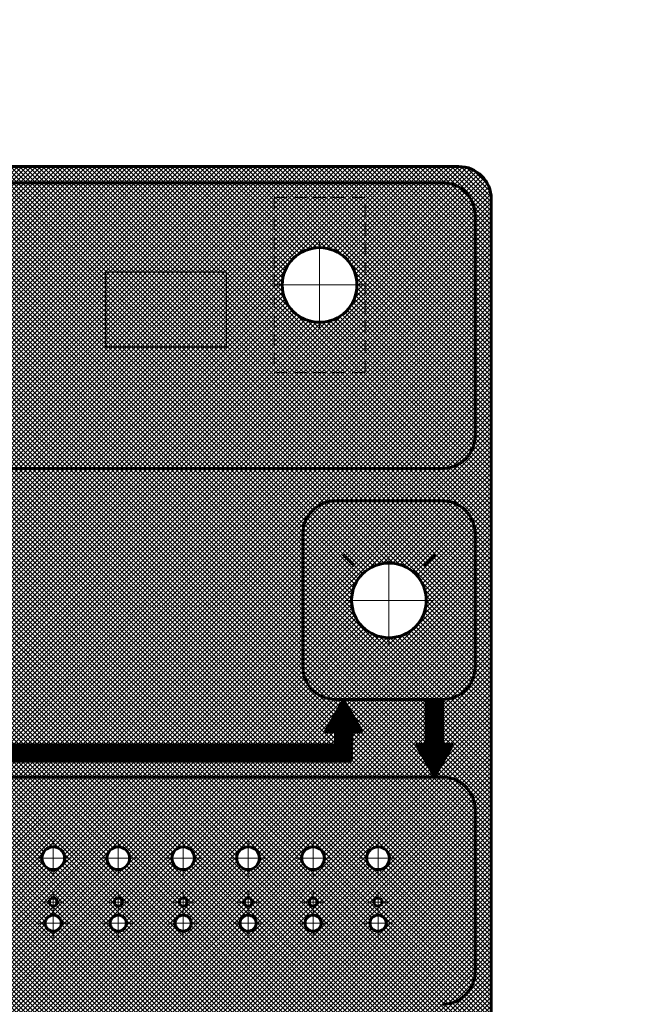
# Model space of a CAD drawing. Header units: millimetres. Extents: x 301 to 773, y -602 to -93.
# Tile 3 of 3: x 526 to 718, y -396 to -93. Entities that reach past the tile are written whole.
import ezdxf

# ---------------------------------------------------------------- set-up
doc = ezdxf.new("R2010")
doc.units = ezdxf.units.MM
for name, pattern in [('K5LT_AXLED', [19.5, 15, -1.5, 1.5, -1.5]), ('K5LT_BASIC', [0]), ('K5LT_DASHED', [6, 4, -2])]:
    doc.linetypes.add(name, pattern=pattern)
picture_1 = doc.add_image_def('image1.png', size_in_pixel=(1680, 1050))
pattern_1 = [(45, (0, 0), (-0.7071068, 0.7071068), []), (135, (0, 0), (-0.7071068, -0.7071068), [])]

# ---------------------------------------------------------------- blocks, each defined once
blk = doc.blocks.new('U1')
at = {"color": 7, "linetype": 'K5LT_DASHED', "lineweight": 18}
for p, q in [((632.03, -147.68), (604.03, -147.68)), ((604.03, -147.68), (604.03, -201.68)), ((632.03, -201.68), (632.03, -147.68)), ((604.03, -201.68), (632.03, -201.68))]:
    blk.add_line(p, q, dxfattribs=at)
blk = doc.blocks.new('U7')
at = {"color": 30, "linetype": 'K5LT_AXLED', "lineweight": 18, "true_color": 0xff8000}
for q in [(618.03, -161.18), (604.53, -174.68), (631.53, -174.68), (618.03, -188.18)]:
    blk.add_line((618.03, -174.68), q, dxfattribs=at)
blk = doc.blocks.new('U8')
at = {"color": 30, "linetype": 'K5LT_AXLED', "lineweight": 18, "true_color": 0xff8000}
for q in [(639.38, -258.33), (625.88, -271.83), (652.88, -271.83), (639.38, -285.33)]:
    blk.add_line((639.38, -271.83), q, dxfattribs=at)
blk = doc.blocks.new('U11')
at = {"color": 30, "linetype": 'K5LT_AXLED', "lineweight": 18, "true_color": 0xff8000}
for q in [(636.03, -345.77), (630.53, -351.27), (641.53, -351.27), (636.03, -356.77)]:
    blk.add_line((636.03, -351.27), q, dxfattribs=at)
blk = doc.blocks.new('U12')
at = {"color": 30, "linetype": 'K5LT_AXLED', "lineweight": 18, "true_color": 0xff8000}
for q in [(616.03, -345.77), (610.53, -351.27), (621.53, -351.27), (616.03, -356.77)]:
    blk.add_line((616.03, -351.27), q, dxfattribs=at)
blk = doc.blocks.new('U13')
at = {"color": 30, "linetype": 'K5LT_AXLED', "lineweight": 18, "true_color": 0xff8000}
for q in [(596.03, -345.77), (590.53, -351.27), (601.53, -351.27), (596.03, -356.77)]:
    blk.add_line((596.03, -351.27), q, dxfattribs=at)
blk = doc.blocks.new('U14')
at = {"color": 30, "linetype": 'K5LT_AXLED', "lineweight": 18, "true_color": 0xff8000}
for q in [(576.03, -345.77), (570.53, -351.27), (581.53, -351.27), (576.03, -356.77)]:
    blk.add_line((576.03, -351.27), q, dxfattribs=at)
blk = doc.blocks.new('U15')
at = {"color": 30, "linetype": 'K5LT_AXLED', "lineweight": 18, "true_color": 0xff8000}
for q in [(556.03, -345.77), (550.53, -351.27), (561.53, -351.27), (556.03, -356.77)]:
    blk.add_line((556.03, -351.27), q, dxfattribs=at)
blk = doc.blocks.new('U16')
at = {"color": 30, "linetype": 'K5LT_AXLED', "lineweight": 18, "true_color": 0xff8000}
for q in [(536.03, -345.77), (530.53, -351.27), (541.53, -351.27), (536.03, -356.77)]:
    blk.add_line((536.03, -351.27), q, dxfattribs=at)
blk = doc.blocks.new('U47')
at = {"color": 30, "linetype": 'K5LT_AXLED', "lineweight": 18, "true_color": 0xff8000}
for q in [(536.03, -361.52), (532.78, -364.77), (539.28, -364.77), (536.03, -368.02)]:
    blk.add_line((536.03, -364.77), q, dxfattribs=at)
blk = doc.blocks.new('U48')
at = {"color": 30, "linetype": 'K5LT_AXLED', "lineweight": 18, "true_color": 0xff8000}
for q in [(536.03, -366.77), (531.53, -371.27), (540.53, -371.27), (536.03, -375.77)]:
    blk.add_line((536.03, -371.27), q, dxfattribs=at)
blk = doc.blocks.new('U49')
at = {"color": 30, "linetype": 'K5LT_AXLED', "lineweight": 18, "true_color": 0xff8000}
for q in [(556.03, -361.52), (552.78, -364.77), (559.28, -364.77), (556.03, -368.02)]:
    blk.add_line((556.03, -364.77), q, dxfattribs=at)
blk = doc.blocks.new('U50')
at = {"color": 30, "linetype": 'K5LT_AXLED', "lineweight": 18, "true_color": 0xff8000}
for q in [(556.03, -366.77), (551.53, -371.27), (560.53, -371.27), (556.03, -375.77)]:
    blk.add_line((556.03, -371.27), q, dxfattribs=at)
blk = doc.blocks.new('U51')
at = {"color": 30, "linetype": 'K5LT_AXLED', "lineweight": 18, "true_color": 0xff8000}
for q in [(576.03, -361.52), (572.78, -364.77), (579.28, -364.77), (576.03, -368.02)]:
    blk.add_line((576.03, -364.77), q, dxfattribs=at)
blk = doc.blocks.new('U52')
at = {"color": 30, "linetype": 'K5LT_AXLED', "lineweight": 18, "true_color": 0xff8000}
for q in [(576.03, -366.77), (571.53, -371.27), (580.53, -371.27), (576.03, -375.77)]:
    blk.add_line((576.03, -371.27), q, dxfattribs=at)
blk = doc.blocks.new('U53')
at = {"color": 30, "linetype": 'K5LT_AXLED', "lineweight": 18, "true_color": 0xff8000}
for q in [(596.03, -361.52), (592.78, -364.77), (599.28, -364.77), (596.03, -368.02)]:
    blk.add_line((596.03, -364.77), q, dxfattribs=at)
blk = doc.blocks.new('U54')
at = {"color": 30, "linetype": 'K5LT_AXLED', "lineweight": 18, "true_color": 0xff8000}
for q in [(596.03, -366.77), (591.53, -371.27), (600.53, -371.27), (596.03, -375.77)]:
    blk.add_line((596.03, -371.27), q, dxfattribs=at)
blk = doc.blocks.new('U55')
at = {"color": 30, "linetype": 'K5LT_AXLED', "lineweight": 18, "true_color": 0xff8000}
for q in [(616.03, -361.52), (612.78, -364.77), (619.28, -364.77), (616.03, -368.02)]:
    blk.add_line((616.03, -364.77), q, dxfattribs=at)
blk = doc.blocks.new('U56')
at = {"color": 30, "linetype": 'K5LT_AXLED', "lineweight": 18, "true_color": 0xff8000}
for q in [(616.03, -366.77), (611.53, -371.27), (620.53, -371.27), (616.03, -375.77)]:
    blk.add_line((616.03, -371.27), q, dxfattribs=at)
blk = doc.blocks.new('U57')
at = {"color": 30, "linetype": 'K5LT_AXLED', "lineweight": 18, "true_color": 0xff8000}
for q in [(636.03, -361.52), (632.78, -364.77), (639.28, -364.77), (636.03, -368.02)]:
    blk.add_line((636.03, -364.77), q, dxfattribs=at)
blk = doc.blocks.new('U58')
at = {"color": 30, "linetype": 'K5LT_AXLED', "lineweight": 18, "true_color": 0xff8000}
for q in [(636.03, -366.77), (631.53, -371.27), (640.53, -371.27), (636.03, -375.77)]:
    blk.add_line((636.03, -371.27), q, dxfattribs=at)

msp = doc.modelspace()

# ---------------------------------------------------------------- hatches: boundary and pattern name
at = {"true_color": 0xd8d8d8}
h = msp.add_hatch(dxfattribs=at)
h.set_pattern_fill('', color=254, angle=45, style=0, pattern_type=0)
h.set_pattern_definition(pattern_1)
h.paths.add_polyline_path([(368.03, -226.18), (367.24, -230.09), (364.99, -233.37), (361.64, -235.51), (358.03, -236.18), (311.18, -236.18), (307.28, -236.98), (304, -239.23), (301.86, -242.58), (301.18, -246.18), (301.18, -542.18), (301.98, -546.09), (304.23, -549.37), (307.58, -551.51), (311.18, -552.18), (597.88, -552.18), (601.78, -552.98), (605.06, -555.23), (607.21, -558.58), (607.88, -562.18), (607.88, -592.11), (608.67, -596.01), (610.92, -599.3), (614.28, -601.44), (617.88, -602.11), (660.88, -602.11), (664.78, -601.32), (668.06, -599.07), (670.21, -595.72), (670.88, -592.11), (670.88, -148.18), (670.09, -144.28), (667.84, -141), (664.49, -138.86), (660.88, -138.18), (378.03, -138.18), (374.13, -138.98), (370.85, -141.23), (368.7, -144.58), (368.03, -148.18)])
h.paths.add_polyline_path([(454.53, -292.33), (454.53, -251.18), (455.32, -247.28), (457.57, -244), (460.93, -241.86), (464.53, -241.18), (507.53, -241.18), (511.43, -241.98), (514.71, -244.23), (516.86, -247.58), (517.53, -251.18), (517.53, -292.33), (516.74, -296.23), (514.49, -299.51), (511.14, -301.66), (507.53, -302.33), (464.53, -302.33), (460.63, -301.54), (457.35, -299.29), (455.2, -295.93)])
h.paths.add_polyline_path([(612.88, -477.36), (612.88, -474.86), (613.67, -470.96), (615.92, -467.68), (619.28, -465.54), (622.88, -464.86), (655.88, -464.86), (659.78, -465.66), (663.06, -467.91), (665.21, -471.26), (665.88, -474.86), (665.88, -587.11), (665.09, -591.01), (662.84, -594.3), (659.49, -596.44), (655.88, -597.11), (622.88, -597.11), (618.98, -596.32), (615.7, -594.07), (613.55, -590.72), (612.88, -587.11)])
h.paths.add_polyline_path([(318.68, -410.86), (542.18, -410.86), (546.08, -411.66), (549.37, -413.91), (551.51, -417.26), (552.18, -420.86), (552.18, -474.86), (602.88, -474.86), (602.88, -471.59), (612.88, -477.36), (602.88, -483.14), (602.88, -479.86), (552.18, -479.86), (552.18, -537.18), (551.39, -541.09), (549.14, -544.37), (545.79, -546.51), (542.18, -547.18), (316.18, -547.18), (312.28, -546.39), (309, -544.14), (306.86, -540.79), (306.18, -537.18), (306.18, -420.86), (306.98, -416.96), (309.23, -413.68), (312.58, -411.54), (316.18, -410.86)])
h.paths.add_polyline_path([(653.38, -326.27), (655.88, -326.27), (659.78, -327.06), (663.06, -329.31), (665.21, -332.66), (665.88, -336.27), (665.88, -346.27), (665.88, -386.27), (665.09, -390.17), (662.84, -393.45), (659.49, -395.59), (655.88, -396.27), (321.18, -396.27), (321.18, -400.86), (324.46, -400.86), (318.68, -410.86), (312.91, -400.86), (316.18, -400.86), (316.18, -396.27), (312.28, -395.48), (309, -393.22), (306.86, -389.87), (306.18, -386.27), (306.18, -346.27), (306.18, -336.27), (306.98, -332.37), (309.23, -329.08), (312.58, -326.94), (316.18, -326.27)])
h.paths.add_polyline_path([(625.42, -302.33), (622.88, -302.33), (618.98, -301.54), (615.7, -299.29), (613.55, -295.93), (612.88, -292.33), (612.88, -251.18), (613.67, -247.28), (615.92, -244), (619.28, -241.86), (622.88, -241.18), (655.88, -241.18), (659.78, -241.98), (663.06, -244.23), (665.21, -247.58), (665.88, -251.18), (665.88, -292.33), (665.09, -296.23), (662.84, -299.51), (659.49, -301.66), (655.88, -302.33), (655.88, -316.27), (659.15, -316.27), (653.38, -326.27), (647.61, -316.27), (650.88, -316.27), (650.88, -302.33)])
h.paths.add_polyline_path([(349.18, -316.33), (622.88, -316.33), (622.88, -312.33), (619.65, -312.33), (625.42, -302.33), (631.2, -312.33), (627.92, -312.33), (627.88, -321.33), (344.18, -321.33), (344.18, -302.33), (316.18, -302.33), (312.28, -301.54), (309, -299.29), (306.86, -295.93), (306.18, -292.33), (306.18, -251.18), (306.98, -247.28), (309.23, -244), (312.58, -241.86), (316.18, -241.18), (349.18, -241.18), (353.08, -241.98), (356.37, -244.23), (358.51, -247.58), (359.18, -251.18), (359.18, -253.68), (369.18, -247.91), (369.18, -251.18), (383.03, -251.18), (383.03, -231.18), (379.13, -230.39), (375.85, -228.14), (373.7, -224.79), (373.03, -221.18), (373.03, -153.18), (373.82, -149.28), (376.07, -146), (379.43, -143.86), (383.03, -143.18), (655.88, -143.18), (659.78, -143.98), (663.06, -146.23), (665.21, -149.58), (665.88, -153.18), (665.88, -221.18), (665.09, -225.09), (662.84, -228.37), (659.49, -230.51), (655.88, -231.18), (388.03, -231.18), (388.03, -256.18), (369.18, -256.18), (369.18, -259.46), (359.18, -253.68), (359.18, -292.33), (358.39, -296.23), (356.14, -299.51), (352.79, -301.66), (349.18, -302.33)])
at = {"true_color": 0xcccc00}
h = msp.add_hatch(dxfattribs=at)
h.set_pattern_fill('', color=52, angle=45, style=0, pattern_type=0)
h.set_pattern_definition(pattern_1)
h.paths.add_polyline_path([(655.88, -143.18), (383.03, -143.18), (379.13, -143.98), (375.85, -146.23), (373.7, -149.58), (373.03, -153.18), (373.03, -221.18), (373.82, -225.09), (376.07, -228.37), (379.43, -230.51), (383.03, -231.18), (655.88, -231.18), (659.78, -230.39), (663.06, -228.14), (665.21, -224.79), (665.88, -221.18), (665.88, -153.18), (665.09, -149.28), (662.84, -146), (659.49, -143.86)])
h.paths.add_polyline_path([(513.18, -169.18), (513.65, -168.05), (514.78, -167.58), (515.91, -168.05), (516.38, -169.18), (515.91, -170.32), (514.78, -170.78), (513.65, -170.32)])
h.paths.add_polyline_path([(506.78, -177.18), (506.78, -206.18), (425.28, -206.18), (425.28, -177.18)])
h.paths.add_polyline_path([(513.18, -214.18), (513.65, -213.05), (514.78, -212.58), (515.91, -213.05), (516.38, -214.18), (515.91, -215.32), (514.78, -215.78), (513.65, -215.32)])
h.paths.add_polyline_path([(629.53, -174.68), (628.74, -178.88), (626.47, -182.5), (623.03, -185.04), (618.91, -186.15), (614.67, -185.68), (610.89, -183.7), (608.09, -180.47), (606.67, -176.44), (606.81, -172.17), (608.5, -168.25), (611.51, -165.22), (615.41, -163.49), (619.68, -163.3), (623.72, -164.69), (626.97, -167.45), (628.99, -171.22)])
h.paths.add_polyline_path([(418.88, -169.18), (418.41, -170.32), (417.28, -170.78), (416.15, -170.32), (415.68, -169.18), (416.15, -168.05), (417.28, -167.58), (418.41, -168.05)])
h.paths.add_polyline_path([(418.88, -214.18), (418.41, -215.32), (417.28, -215.78), (416.15, -215.32), (415.68, -214.18), (416.15, -213.05), (417.28, -212.58), (418.41, -213.05)])
h.paths.add_polyline_path([(390.53, -191.68), (389.75, -194.45), (387.63, -196.38), (384.81, -196.91), (382.13, -195.88), (380.39, -193.6), (380.12, -190.74), (381.39, -188.16), (383.82, -186.64), (386.69, -186.63), (389.14, -188.13), (390.44, -190.69)])
at = {"true_color": 0x0066cc}
h = msp.add_hatch(dxfattribs=at)
h.set_pattern_fill('', color=152, angle=45, style=0, pattern_type=0)
h.set_pattern_definition([(45, (0, 0), (-0.21213204, 0.21213204), []), (135, (0, 0), (-0.21213204, -0.21213204), [])])
h.paths.add_polyline_path([(369.18, -256.18), (388.03, -256.18), (388.03, -231.18), (383.03, -231.18), (383.03, -251.18), (369.18, -251.18), (369.18, -247.91), (359.18, -253.68), (369.18, -259.46)])
h.paths.add_polyline_path([(349.18, -316.33), (349.18, -302.33), (344.18, -302.33), (344.18, -321.33), (627.88, -321.33), (627.92, -312.33), (631.2, -312.33), (625.42, -302.33), (619.65, -312.33), (622.88, -312.33), (622.88, -316.33)])
h.paths.add_polyline_path([(659.15, -316.27), (655.88, -316.27), (655.88, -302.33), (650.88, -302.33), (650.88, -316.27), (647.61, -316.27), (653.38, -326.27)])
h.paths.add_polyline_path([(602.88, -474.86), (552.18, -474.86), (552.18, -479.86), (602.88, -479.86), (602.88, -483.14), (612.88, -477.36), (602.88, -471.59)])
h.paths.add_polyline_path([(316.18, -396.27), (316.18, -400.86), (312.91, -400.86), (318.68, -410.86), (324.46, -400.86), (321.18, -400.86), (321.18, -396.27)])
at = {"true_color": 0xb4b4b4}
h = msp.add_hatch(dxfattribs=at)
h.set_pattern_fill('', color=253, angle=45, style=0, pattern_type=0)
h.set_pattern_definition(pattern_1)
h.paths.add_polyline_path([(316.18, -302.33), (349.18, -302.33), (353.08, -301.54), (356.37, -299.29), (358.51, -295.93), (359.18, -292.33), (359.18, -251.18), (358.39, -247.28), (356.14, -244), (352.79, -241.86), (349.18, -241.18), (316.18, -241.18), (312.28, -241.98), (309, -244.23), (306.86, -247.58), (306.18, -251.18), (306.18, -292.33), (306.98, -296.23), (309.23, -299.51), (312.58, -301.66)])
h.paths.add_polyline_path([(321.18, -271.83), (321.98, -267.63), (324.25, -264.02), (327.68, -261.48), (331.8, -260.36), (336.05, -260.83), (339.83, -262.82), (342.63, -266.05), (344.05, -270.07), (343.91, -274.34), (342.22, -278.26), (339.21, -281.3), (335.3, -283.03), (331.04, -283.21), (327, -281.83), (323.74, -279.06), (321.72, -275.3)])
h.paths.add_polyline_path([(627.88, -302.33), (655.88, -302.33), (659.78, -301.54), (663.06, -299.29), (665.21, -295.93), (665.88, -292.33), (665.88, -251.18), (665.09, -247.28), (662.84, -244), (659.49, -241.86), (655.88, -241.18), (622.88, -241.18), (618.98, -241.98), (615.7, -244.23), (613.55, -247.58), (612.88, -251.18), (612.88, -292.33), (613.67, -296.23), (615.92, -299.51), (619.28, -301.66), (622.88, -302.33)])
h.paths.add_polyline_path([(650.88, -271.83), (650.09, -276.03), (647.82, -279.64), (644.38, -282.18), (640.26, -283.3), (636.02, -282.83), (632.24, -280.84), (629.44, -277.61), (628.02, -273.59), (628.16, -269.32), (629.85, -265.39), (632.86, -262.36), (636.76, -260.63), (641.03, -260.45), (645.07, -261.83), (648.32, -264.6), (650.34, -268.36)])
h.paths.add_polyline_path([(650.88, -326.27), (316.18, -326.27), (312.28, -327.06), (309, -329.31), (306.86, -332.66), (306.18, -336.27), (306.18, -346.27), (306.18, -386.27), (306.98, -390.17), (309.23, -393.45), (312.58, -395.59), (316.18, -396.27), (655.88, -396.27), (659.78, -395.48), (663.06, -393.22), (665.21, -389.87), (665.88, -386.27), (665.88, -346.27), (665.88, -336.27), (665.09, -332.37), (662.84, -329.08), (659.49, -326.94), (655.88, -326.27)])
h.paths.add_polyline_path([(472.53, -351.27), (473.31, -349.07), (475.29, -347.85), (477.61, -348.14), (479.22, -349.83), (479.42, -352.15), (478.11, -354.08), (475.88, -354.76), (473.72, -353.89), (472.58, -351.85)])
h.paths.add_polyline_path([(452.53, -351.27), (453.31, -349.07), (455.29, -347.85), (457.61, -348.14), (459.22, -349.83), (459.42, -352.15), (458.11, -354.08), (455.88, -354.76), (453.72, -353.89), (452.58, -351.85)])
h.paths.add_polyline_path([(474.78, -364.77), (475.15, -363.88), (476.03, -363.52), (476.91, -363.88), (477.28, -364.77), (476.91, -365.65), (476.03, -366.02), (475.15, -365.65)])
h.paths.add_polyline_path([(499.53, -351.27), (498.75, -353.47), (496.77, -354.69), (494.45, -354.39), (492.84, -352.71), (492.64, -350.38), (493.95, -348.45), (496.18, -347.77), (498.35, -348.64), (499.48, -350.68)])
h.paths.add_polyline_path([(454.78, -364.77), (455.15, -363.88), (456.03, -363.52), (456.91, -363.88), (457.28, -364.77), (456.91, -365.65), (456.03, -366.02), (455.15, -365.65)])
h.paths.add_polyline_path([(473.53, -371.27), (474.26, -369.5), (476.03, -368.77), (477.8, -369.5), (478.53, -371.27), (477.8, -373.03), (476.03, -373.77), (474.26, -373.03)])
h.paths.add_polyline_path([(432.53, -351.27), (433.31, -349.07), (435.29, -347.85), (437.61, -348.14), (439.22, -349.83), (439.42, -352.15), (438.11, -354.08), (435.88, -354.76), (433.72, -353.89), (432.58, -351.85)])
h.paths.add_polyline_path([(453.53, -371.27), (454.26, -369.5), (456.03, -368.77), (457.8, -369.5), (458.53, -371.27), (457.8, -373.03), (456.03, -373.77), (454.26, -373.03)])
h.paths.add_polyline_path([(497.28, -364.77), (496.91, -365.65), (496.03, -366.02), (495.15, -365.65), (494.78, -364.77), (495.15, -363.88), (496.03, -363.52), (496.91, -363.88)])
h.paths.add_polyline_path([(498.53, -371.27), (497.8, -373.03), (496.03, -373.77), (494.26, -373.03), (493.53, -371.27), (494.26, -369.5), (496.03, -368.77), (497.8, -369.5)])
h.paths.add_polyline_path([(434.78, -364.77), (435.15, -363.88), (436.03, -363.52), (436.91, -363.88), (437.28, -364.77), (436.91, -365.65), (436.03, -366.02), (435.15, -365.65)])
h.paths.add_polyline_path([(433.53, -371.27), (434.26, -369.5), (436.03, -368.77), (437.8, -369.5), (438.53, -371.27), (437.8, -373.03), (436.03, -373.77), (434.26, -373.03)])
h.paths.add_polyline_path([(519.53, -351.27), (518.75, -353.47), (516.77, -354.69), (514.45, -354.39), (512.84, -352.71), (512.64, -350.38), (513.95, -348.45), (516.18, -347.77), (518.35, -348.64), (519.48, -350.68)])
h.paths.add_polyline_path([(412.53, -351.27), (413.31, -349.07), (415.29, -347.85), (417.61, -348.14), (419.22, -349.83), (419.42, -352.15), (418.11, -354.08), (415.88, -354.76), (413.72, -353.89), (412.58, -351.85)])
h.paths.add_polyline_path([(517.28, -364.77), (516.91, -365.65), (516.03, -366.02), (515.15, -365.65), (514.78, -364.77), (515.15, -363.88), (516.03, -363.52), (516.91, -363.88)])
h.paths.add_polyline_path([(518.53, -371.27), (517.8, -373.03), (516.03, -373.77), (514.26, -373.03), (513.53, -371.27), (514.26, -369.5), (516.03, -368.77), (517.8, -369.5)])
h.paths.add_polyline_path([(414.78, -364.77), (415.15, -363.88), (416.03, -363.52), (416.91, -363.88), (417.28, -364.77), (416.91, -365.65), (416.03, -366.02), (415.15, -365.65)])
h.paths.add_polyline_path([(413.53, -371.27), (414.26, -369.5), (416.03, -368.77), (417.8, -369.5), (418.53, -371.27), (417.8, -373.03), (416.03, -373.77), (414.26, -373.03)])
h.paths.add_polyline_path([(539.53, -351.27), (538.75, -353.47), (536.77, -354.69), (534.45, -354.39), (532.84, -352.71), (532.64, -350.38), (533.95, -348.45), (536.18, -347.77), (538.35, -348.64), (539.48, -350.68)])
h.paths.add_polyline_path([(392.53, -351.27), (393.31, -349.07), (395.29, -347.85), (397.61, -348.14), (399.22, -349.83), (399.42, -352.15), (398.11, -354.08), (395.88, -354.76), (393.72, -353.89), (392.58, -351.85)])
h.paths.add_polyline_path([(537.28, -364.77), (536.91, -365.65), (536.03, -366.02), (535.15, -365.65), (534.78, -364.77), (535.15, -363.88), (536.03, -363.52), (536.91, -363.88)])
h.paths.add_polyline_path([(538.53, -371.27), (537.8, -373.03), (536.03, -373.77), (534.26, -373.03), (533.53, -371.27), (534.26, -369.5), (536.03, -368.77), (537.8, -369.5)])
h.paths.add_polyline_path([(394.78, -364.77), (395.15, -363.88), (396.03, -363.52), (396.91, -363.88), (397.28, -364.77), (396.91, -365.65), (396.03, -366.02), (395.15, -365.65)])
h.paths.add_polyline_path([(393.53, -371.27), (394.26, -369.5), (396.03, -368.77), (397.8, -369.5), (398.53, -371.27), (397.8, -373.03), (396.03, -373.77), (394.26, -373.03)])
h.paths.add_polyline_path([(559.53, -351.27), (558.75, -353.47), (556.77, -354.69), (554.45, -354.39), (552.84, -352.71), (552.64, -350.38), (553.95, -348.45), (556.18, -347.77), (558.35, -348.64), (559.48, -350.68)])
h.paths.add_polyline_path([(372.53, -351.27), (373.31, -349.07), (375.29, -347.85), (377.61, -348.14), (379.22, -349.83), (379.42, -352.15), (378.11, -354.08), (375.88, -354.76), (373.72, -353.89), (372.58, -351.85)])
h.paths.add_polyline_path([(557.28, -364.77), (556.91, -365.65), (556.03, -366.02), (555.15, -365.65), (554.78, -364.77), (555.15, -363.88), (556.03, -363.52), (556.91, -363.88)])
h.paths.add_polyline_path([(558.53, -371.27), (557.8, -373.03), (556.03, -373.77), (554.26, -373.03), (553.53, -371.27), (554.26, -369.5), (556.03, -368.77), (557.8, -369.5)])
h.paths.add_polyline_path([(374.78, -364.77), (375.15, -363.88), (376.03, -363.52), (376.91, -363.88), (377.28, -364.77), (376.91, -365.65), (376.03, -366.02), (375.15, -365.65)])
h.paths.add_polyline_path([(373.53, -371.27), (374.26, -369.5), (376.03, -368.77), (377.8, -369.5), (378.53, -371.27), (377.8, -373.03), (376.03, -373.77), (374.26, -373.03)])
h.paths.add_polyline_path([(579.53, -351.27), (578.75, -353.47), (576.77, -354.69), (574.45, -354.39), (572.84, -352.71), (572.64, -350.38), (573.95, -348.45), (576.18, -347.77), (578.35, -348.64), (579.48, -350.68)])
h.paths.add_polyline_path([(577.28, -364.77), (576.91, -365.65), (576.03, -366.02), (575.15, -365.65), (574.78, -364.77), (575.15, -363.88), (576.03, -363.52), (576.91, -363.88)])
h.paths.add_polyline_path([(352.53, -351.27), (353.31, -349.07), (355.29, -347.85), (357.61, -348.14), (359.22, -349.83), (359.42, -352.15), (358.11, -354.08), (355.88, -354.76), (353.72, -353.89), (352.58, -351.85)])
h.paths.add_polyline_path([(578.53, -371.27), (577.8, -373.03), (576.03, -373.77), (574.26, -373.03), (573.53, -371.27), (574.26, -369.5), (576.03, -368.77), (577.8, -369.5)])
h.paths.add_polyline_path([(354.78, -364.77), (355.15, -363.88), (356.03, -363.52), (356.91, -363.88), (357.28, -364.77), (356.91, -365.65), (356.03, -366.02), (355.15, -365.65)])
h.paths.add_polyline_path([(353.53, -371.27), (354.26, -369.5), (356.03, -368.77), (357.8, -369.5), (358.53, -371.27), (357.8, -373.03), (356.03, -373.77), (354.26, -373.03)])
h.paths.add_polyline_path([(599.53, -351.27), (598.75, -353.47), (596.77, -354.69), (594.45, -354.39), (592.84, -352.71), (592.64, -350.38), (593.95, -348.45), (596.18, -347.77), (598.35, -348.64), (599.48, -350.68)])
h.paths.add_polyline_path([(597.28, -364.77), (596.91, -365.65), (596.03, -366.02), (595.15, -365.65), (594.78, -364.77), (595.15, -363.88), (596.03, -363.52), (596.91, -363.88)])
h.paths.add_polyline_path([(598.53, -371.27), (597.8, -373.03), (596.03, -373.77), (594.26, -373.03), (593.53, -371.27), (594.26, -369.5), (596.03, -368.77), (597.8, -369.5)])
h.paths.add_polyline_path([(332.53, -351.27), (333.31, -349.07), (335.29, -347.85), (337.61, -348.14), (339.22, -349.83), (339.42, -352.15), (338.11, -354.08), (335.88, -354.76), (333.72, -353.89), (332.58, -351.85)])
h.paths.add_polyline_path([(334.78, -364.77), (335.15, -363.88), (336.03, -363.52), (336.91, -363.88), (337.28, -364.77), (336.91, -365.65), (336.03, -366.02), (335.15, -365.65)])
h.paths.add_polyline_path([(333.53, -371.27), (334.26, -369.5), (336.03, -368.77), (337.8, -369.5), (338.53, -371.27), (337.8, -373.03), (336.03, -373.77), (334.26, -373.03)])
h.paths.add_polyline_path([(619.53, -351.27), (618.75, -353.47), (616.77, -354.69), (614.45, -354.39), (612.84, -352.71), (612.64, -350.38), (613.95, -348.45), (616.18, -347.77), (618.35, -348.64), (619.48, -350.68)])
h.paths.add_polyline_path([(617.28, -364.77), (616.91, -365.65), (616.03, -366.02), (615.15, -365.65), (614.78, -364.77), (615.15, -363.88), (616.03, -363.52), (616.91, -363.88)])
h.paths.add_polyline_path([(618.53, -371.27), (617.8, -373.03), (616.03, -373.77), (614.26, -373.03), (613.53, -371.27), (614.26, -369.5), (616.03, -368.77), (617.8, -369.5)])
h.paths.add_polyline_path([(639.53, -351.27), (638.75, -353.47), (636.77, -354.69), (634.45, -354.39), (632.84, -352.71), (632.64, -350.38), (633.95, -348.45), (636.18, -347.77), (638.35, -348.64), (639.48, -350.68)])
h.paths.add_polyline_path([(638.53, -371.27), (637.8, -373.03), (636.03, -373.77), (634.26, -373.03), (633.53, -371.27), (634.26, -369.5), (636.03, -368.77), (637.8, -369.5)])
h.paths.add_polyline_path([(637.28, -364.77), (636.91, -365.65), (636.03, -366.02), (635.15, -365.65), (634.78, -364.77), (635.15, -363.88), (636.03, -363.52), (636.91, -363.88)])
h.paths.add_polyline_path([(306.18, -420.86), (306.18, -537.18), (306.98, -541.09), (309.23, -544.37), (312.58, -546.51), (316.18, -547.18), (542.18, -547.18), (546.08, -546.39), (549.37, -544.14), (551.51, -540.79), (552.18, -537.18), (552.18, -420.86), (551.39, -416.96), (549.14, -413.68), (545.79, -411.54), (542.18, -410.86), (316.18, -410.86), (312.28, -411.66), (309, -413.91), (306.86, -417.26)])
h.paths.add_polyline_path([(344.18, -448.36), (343.39, -452.56), (341.12, -456.18), (337.69, -458.72), (333.56, -459.83), (329.32, -459.36), (325.54, -457.37), (322.74, -454.15), (321.32, -450.12), (321.46, -445.85), (323.15, -441.93), (326.16, -438.89), (330.06, -437.17), (334.33, -436.98), (338.37, -438.37), (341.63, -441.13), (343.65, -444.89)])
h.paths.add_polyline_path([(379.18, -515.86), (379.18, -486.86), (419.93, -486.86), (419.93, -515.86)])
h.paths.add_polyline_path([(379.18, -462.86), (379.18, -433.86), (419.93, -433.86), (419.93, -462.86)])
h.paths.add_polyline_path([(393.06, -474.86), (392.28, -477.06), (390.3, -478.29), (387.98, -477.99), (386.37, -476.3), (386.17, -473.98), (387.48, -472.05), (389.71, -471.37), (391.87, -472.24), (393.01, -474.28)])
h.paths.add_polyline_path([(369.26, -523.86), (369.73, -522.73), (370.86, -522.26), (371.99, -522.73), (372.46, -523.86), (371.99, -525), (370.86, -525.46), (369.73, -525)])
h.paths.add_polyline_path([(369.26, -425.86), (369.73, -424.73), (370.86, -424.26), (371.99, -424.73), (372.46, -425.86), (371.99, -427), (370.86, -427.46), (369.73, -427)])
h.paths.add_polyline_path([(413.06, -474.86), (412.28, -477.06), (410.3, -478.29), (407.98, -477.99), (406.37, -476.3), (406.17, -473.98), (407.48, -472.05), (409.71, -471.37), (411.87, -472.24), (413.01, -474.28)])
h.paths.add_polyline_path([(432.43, -453.36), (431.7, -455.13), (429.93, -455.86), (428.17, -455.13), (427.43, -453.36), (428.17, -451.6), (429.93, -450.86), (431.7, -451.6)])
h.paths.add_polyline_path([(432.43, -443.36), (431.7, -445.13), (429.93, -445.86), (428.17, -445.13), (427.43, -443.36), (428.17, -441.6), (429.93, -440.86), (431.7, -441.6)])
h.paths.add_polyline_path([(439.93, -515.86), (439.93, -486.86), (480.68, -486.86), (480.68, -515.86)])
h.paths.add_polyline_path([(439.93, -462.86), (439.93, -433.86), (480.68, -433.86), (480.68, -462.86)])
h.paths.add_polyline_path([(446.81, -474.86), (447.59, -472.66), (449.57, -471.44), (451.89, -471.74), (453.5, -473.42), (453.7, -475.75), (452.39, -477.68), (450.16, -478.36), (447.99, -477.49), (446.86, -475.45)])
h.paths.add_polyline_path([(466.81, -474.86), (467.59, -472.66), (469.57, -471.44), (471.89, -471.74), (473.5, -473.42), (473.7, -475.75), (472.39, -477.68), (470.16, -478.36), (467.99, -477.49), (466.86, -475.45)])
h.paths.add_polyline_path([(490.61, -523.86), (490.14, -525), (489.01, -525.46), (487.88, -525), (487.41, -523.86), (487.88, -522.73), (489.01, -522.26), (490.14, -522.73)])
h.paths.add_polyline_path([(490.61, -425.86), (490.14, -427), (489.01, -427.46), (487.88, -427), (487.41, -425.86), (487.88, -424.73), (489.01, -424.26), (490.14, -424.73)])
h.paths.add_polyline_path([(515.68, -501.36), (516.48, -497.17), (518.75, -493.55), (522.18, -491.01), (526.3, -489.9), (530.55, -490.37), (534.33, -492.35), (537.13, -495.58), (538.55, -499.61), (538.41, -503.88), (536.72, -507.8), (533.71, -510.83), (529.8, -512.56), (525.54, -512.75), (521.5, -511.36), (518.24, -508.6), (516.22, -504.83)])

# ---------------------------------------------------------------- linework, layer by layer
at = {"color": 150, "linetype": 'K5LT_BASIC', "lineweight": 60, "true_color": 0x0080ff}
for p, q in [((378.03, -138.18), (660.88, -138.18)), ((383.03, -143.18), (655.88, -143.18)), ((670.88, -148.18), (670.88, -592.11)), ((665.88, -153.18), (665.88, -221.18)), ((383.03, -231.18), (655.88, -231.18)), ((622.88, -241.18), (655.88, -241.18)), ((612.88, -251.18), (612.88, -292.33)), ((665.88, -251.18), (665.88, -292.33)), ((625.24, -257.69), (628.77, -261.22)), ((653.52, -257.69), (649.99, -261.22)), ((619.65, -312.33), (625.42, -302.33)), ((655.88, -302.33), (622.88, -302.33)), ((625.42, -302.33), (631.2, -312.33)), ((650.88, -302.33), (650.88, -316.27)), ((655.88, -302.33), (655.88, -316.27)), ((622.92, -312.33), (619.65, -312.33)), ((622.88, -316.33), (622.88, -312.33)), ((627.92, -312.33), (627.88, -321.33)), ((631.2, -312.33), (627.92, -312.33)), ((349.18, -316.33), (622.88, -316.33)), ((653.38, -326.27), (647.61, -316.27)), ((647.61, -316.27), (650.88, -316.27)), ((659.15, -316.27), (653.38, -326.27)), ((655.88, -316.27), (659.15, -316.27)), ((344.18, -321.33), (627.88, -321.33)), ((655.88, -326.27), (316.18, -326.27)), ((665.88, -346.27), (665.88, -336.27)), ((665.88, -386.27), (665.88, -346.27))]:
    msp.add_line(p, q, dxfattribs=at)
for centre, radius in [((618.03, -174.68), 11.5), ((639.38, -271.83), 11.5), ((536.03, -351.27), 3.5), ((556.03, -351.27), 3.5), ((576.03, -351.27), 3.5), ((596.03, -351.27), 3.5), ((616.03, -351.27), 3.5), ((636.03, -351.27), 3.5), ((536.03, -364.77), 1.25), ((556.03, -364.77), 1.25), ((576.03, -364.77), 1.25), ((596.03, -364.77), 1.25), ((616.03, -364.77), 1.25), ((636.03, -364.77), 1.25), ((536.03, -371.27), 2.5), ((556.03, -371.27), 2.5), ((576.03, -371.27), 2.5), ((596.03, -371.27), 2.5), ((616.03, -371.27), 2.5), ((636.03, -371.27), 2.5)]:
    msp.add_circle(centre, radius, dxfattribs=at)
for centre, start, end in [((660.88, -148.18), 0, 90), ((655.88, -153.18), 0, 90), ((655.88, -221.18), 270, 0), ((622.88, -251.18), 90, 180), ((655.88, -251.18), 0, 90), ((622.88, -292.33), 180, 270), ((655.88, -292.33), 270, 0), ((655.88, -336.27), 0, 90), ((655.88, -386.27), 270, 0)]:
    msp.add_arc(centre, 10, start, end, dxfattribs=at)

# ---------------------------------------------------------------- block references
for name in ['U1', 'U7', 'U8', 'U16', 'U15', 'U14', 'U13', 'U12', 'U11', 'U47', 'U49', 'U51', 'U53', 'U55', 'U57', 'U48', 'U50', 'U52', 'U54', 'U56', 'U58']:
    msp.add_blockref(name, (0, 0))

# ---------------------------------------------------------------- pictures from other files: only their frames are drawn
image = msp.add_image(picture_1, insert=(552.23, -193.81), size_in_units=(37.04, 23.15))
image.dxf.flags = 15

doc.saveas('drawing.dxf')
